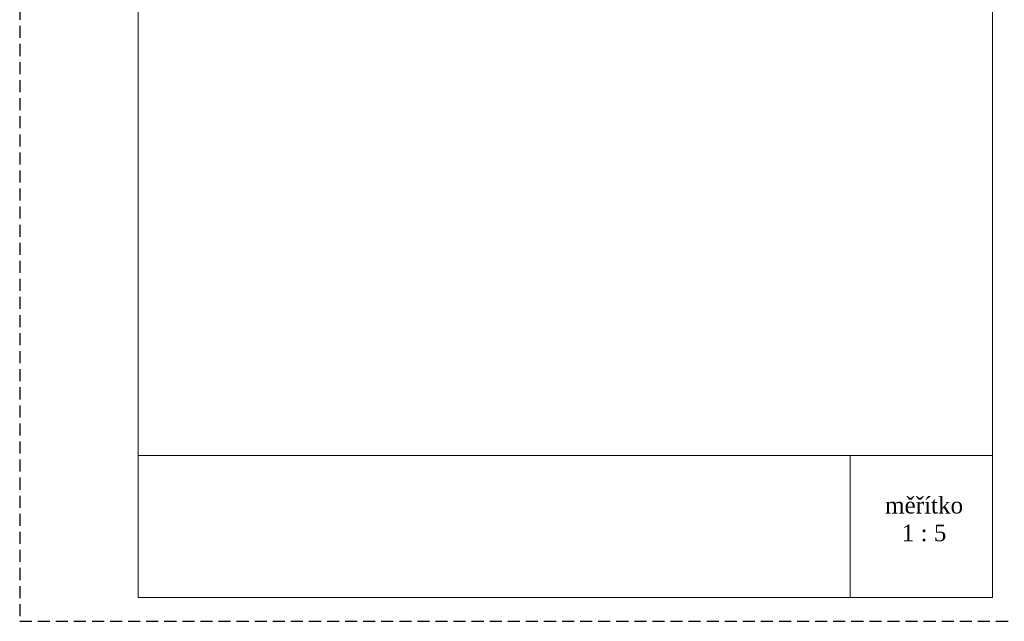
# Model space of a CAD drawing. Header units: millimetres. Extents: x -385852 to 238709, y -99680 to 201840.
# Tile 17 of 176: x 2390 to 3428, y -53320 to -52686. Entities that reach past the tile are written whole.
import ezdxf

# ---------------------------------------------------------------- set-up
doc = ezdxf.new("R2010")
doc.units = ezdxf.units.MM
doc.linetypes.add('DASHED', pattern=[19.05, 12.7, -6.35])
doc.layers.add('KING_DET_drawing frame', color=7, linetype='Continuous', lineweight=20)
doc.layers.add('KING_DET_text-note', color=7, linetype='Continuous', lineweight=25)
doc.layers.add('KING_DET_print frame', color=1, linetype='DASHED', lineweight=30, plot=False)
doc.styles.add('Technický', font='technic_.ttf', dxfattribs={"width": 1.2, "height": 3.5})

msp = doc.modelspace()

# ---------------------------------------------------------------- linework, layer by layer
at = {"layer": 'KING_DET_drawing frame', "color": 7}
msp.add_line((2515.00006, -53145.00001), (3415.00006, -53145.00001), dxfattribs=at)
for points in [[(2515.00006, -51860.00001), (3415.00006, -51860.00001), (3415.00006, -53295.00001), (2515.00006, -53295.00001)], [(3415.00006, -53145.00001), (3415.00006, -53295.00001), (3265.00006, -53295.00001), (3265.00006, -53145.00001)], [(3415.00006, -53145.00001), (3415.00006, -53295.00001), (3265.00006, -53295.00001), (3265.00006, -53145.00001)]]:
    msp.add_lwpolyline(points, close=True, dxfattribs=at)
at = {"layer": 'KING_DET_print frame', "color": 1}
msp.add_lwpolyline([(3440.00006, -53320.00001), (3440.00006, -51835.00001), (2390.00006, -51835.00001), (2390.00006, -53320.00001)], close=True, dxfattribs=at)

# ---------------------------------------------------------------- texts
at = {"layer": 'KING_DET_text-note', "insert": (3342.95412, -53212.35169), "char_height": 17.5, "attachment_point": 5, "style": 'Technický'}
msp.add_mtext('{\\fTimes New Roman|b0|i0|c238|p18;\\C7;m\\fTimes New Roman|b0|i0|c0|p18;ěřítko\\P1 : \\fTimes New Roman|b0|i0|c238|p18;5}', dxfattribs=at)

doc.saveas('drawing.dxf')
